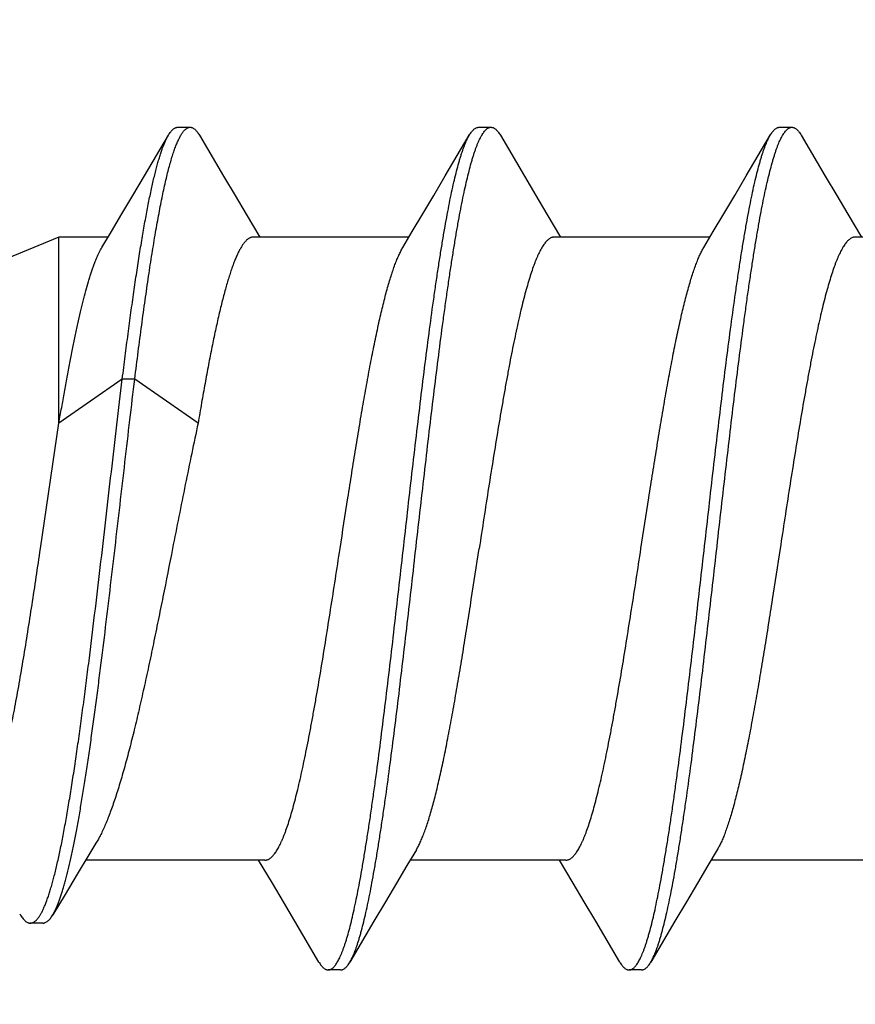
# Model space of a CAD drawing. Header units: feet. Extents: x -114 to 1432, y 355 to 669.
# Tile 166 of 197: x 1246.525 to 1246.901, y 495.983 to 496.426. Entities that reach past the tile are written whole.
import ezdxf

# ---------------------------------------------------------------- set-up
doc = ezdxf.new("R2010")
doc.units = ezdxf.units.FT
doc.header["$MEASUREMENT"] = 0
doc.layers.add('-HARDWARE', color=7, linetype='Continuous')
doc.layers.add('G-ANNO-DIM', color=2, linetype='Continuous')
doc.styles.add('Arial', font='arial.ttf')
doc.dimstyles.new('MS-16A', dxfattribs={"dimscale": 13, "dimtxt": 0.18, "dimasz": 0.18, "dimexe": 0.125, "dimexo": 0.0625, "dimgap": 0.03125, "dimtad": 1, "dimdec": 3, "dimzin": 3, "dimdsep": 46, "dimlunit": 4, "dimtxsty": 'Arial', "dimcen": 0.03125, "dimclrd": 2, "dimclre": 2, "dimclrt": 7, "dimadec": 1, "dimazin": 0, "dimtfac": 1, "dimtdec": 3, "dimtofl": 0, "dimtmove": 0, "dimatfit": 3, "dimfxl": 1, "dimtolj": 1, "dimtzin": 0, "dimarcsym": 0})

# ---------------------------------------------------------------- blocks, each defined once
blk = doc.blocks.new('*D636')
at = {"layer": 'Defpoints', "color": 0, "transparency": 16777216}
for p in [(1248.54362, 504.18809), (1239.0406, 456.18809), (1248.54362, 456.18809)]:
    blk.add_point(p, dxfattribs=at)
at = {"layer": 'G-ANNO-DIM', "color": 2, "lineweight": -2, "transparency": 16777216}
for p, q in [((1247.73112, 504.18809), (1237.4156, 504.18809)), ((1239.0406, 501.84809), (1239.0406, 458.52809)), ((1247.73112, 456.18809), (1237.4156, 456.18809))]:
    blk.add_line(p, q, dxfattribs=at)
at = {"layer": 'G-ANNO-DIM', "color": 2, "transparency": 16777216}
for points in [[(1238.6506, 501.84809), (1239.4306, 501.84809), (1239.0406, 504.18809)], [(1238.6506, 458.52809), (1239.4306, 458.52809), (1239.0406, 456.18809)]]:
    blk.add_solid(points, dxfattribs=at)
at = {"layer": 'G-ANNO-DIM', "color": 7, "transparency": 16777216, "insert": (1237.43961, 480.18809), "char_height": 2.34, "attachment_point": 5, "rotation": 90, "style": 'Arial'}
blk.add_mtext('\\A1;4\'-0"', dxfattribs=at)
blk = doc.blocks.new('2.5IN_LAGSCREW')
at = {"layer": '-HARDWARE', "color": 7}
for p, q in [((1220.20913, 512.07626), (1220.20351, 512.07626)), ((1220.34472, 512.07626), (1220.3391, 512.07626)), ((1220.48031, 512.07626), (1220.47469, 512.07626)), ((1220.22413, 512.05435), (1220.21332, 512.07268)), ((1220.35972, 512.05435), (1220.34891, 512.07268)), ((1220.49531, 512.05435), (1220.4845, 512.07268)), ((1220.17835, 512.03719), (1220.17218, 512.02684)), ((1220.31394, 512.03719), (1220.30777, 512.02684)), ((1220.44953, 512.03719), (1220.44336, 512.02684)), ((1220.10487, 512.02684), (1220.17498, 512.02684)), ((1220.24046, 512.02684), (1220.31057, 512.02684)), ((1220.37605, 512.02684), (1220.44616, 512.02684)), ((1220.51164, 512.02684), (1220.5338, 512.02684)), ((1220.5338, 512.02684), (1220.5983, 512.00012)), ((1220.5338, 511.94298), (1220.5338, 512.02684)), ((1220.47112, 511.94298), (1220.49965, 511.96288)), ((1220.49965, 511.96288), (1220.50527, 511.96288)), ((1220.50527, 511.96288), (1220.5338, 511.94298)), ((1220.54215, 511.8865), (1220.5338, 511.94298)), ((1220.16987, 511.74617), (1220.23998, 511.74617)), ((1220.30207, 511.73578), (1220.30825, 511.74617)), ((1220.30546, 511.74617), (1220.37557, 511.74617)), ((1220.43766, 511.73578), (1220.44384, 511.74617)), ((1220.44105, 511.74617), (1220.52176, 511.74617)), ((1220.25628, 511.71869), (1220.26711, 511.70032)), ((1220.39187, 511.71869), (1220.4027, 511.70032)), ((1220.54111, 511.71784), (1220.54672, 511.71784)), ((1220.27131, 511.69674), (1220.27692, 511.69674)), ((1220.4069, 511.69674), (1220.41251, 511.69674))]:
    blk.add_line(p, q, dxfattribs=at)
for points in [[(1220.19932, 512.07268), (1220.18849, 512.05431), (1220.1833, 512.04555), (1220.17835, 512.03719)], [(1220.33491, 512.07268), (1220.32408, 512.05431), (1220.31889, 512.04555), (1220.31394, 512.03719)], [(1220.4705, 512.07268), (1220.45967, 512.05431), (1220.45448, 512.04555), (1220.44953, 512.03719)], [(1220.24328, 512.02211), (1220.239, 512.02927), (1220.23428, 512.03723), (1220.22932, 512.04558), (1220.22413, 512.05435)], [(1220.37887, 512.02211), (1220.37459, 512.02927), (1220.36986, 512.03723), (1220.36491, 512.04558), (1220.35972, 512.05435)], [(1220.51446, 512.02211), (1220.51018, 512.02927), (1220.50545, 512.03723), (1220.5005, 512.04558), (1220.49531, 512.05435)], [(1220.23716, 511.75089), (1220.24141, 511.74376), (1220.24614, 511.73581), (1220.2511, 511.72745), (1220.25628, 511.71869)], [(1220.37275, 511.75089), (1220.377, 511.74376), (1220.38173, 511.73581), (1220.38669, 511.72745), (1220.39187, 511.71869)], [(1220.51713, 511.75377), (1220.52033, 511.74852), (1220.5256, 511.73984), (1220.53109, 511.73075), (1220.53657, 511.72162)], [(1220.28112, 511.70032), (1220.29193, 511.71866), (1220.29711, 511.72742), (1220.30207, 511.73578)], [(1220.41671, 511.70032), (1220.42752, 511.71866), (1220.4327, 511.72742), (1220.43766, 511.73578)]]:
    blk.add_lwpolyline(points, dxfattribs=at)
for points, knots in [([(1220.20351, 512.07626), (1220.20343, 512.07626), (1220.20325, 512.07625), (1220.20299, 512.07621), (1220.20272, 512.07614), (1220.20236, 512.076), (1220.20191, 512.07576), (1220.20139, 512.07536), (1220.20086, 512.07485), (1220.20034, 512.07423), (1220.19982, 512.0735), (1220.19948, 512.07297), (1220.19932, 512.07268)], [0, 0, 0, 0, 0.045699, 0.091915, 0.13915, 0.187871, 0.29134, 0.405275, 0.531794, 0.672418, 0.828232, 1, 1, 1, 1]), ([(1220.26711, 511.70032), (1220.26694, 511.70062), (1220.26659, 511.70124), (1220.2661, 511.70223), (1220.2656, 511.70332), (1220.26511, 511.70451), (1220.26461, 511.70579), (1220.26412, 511.70717), (1220.26362, 511.70865), (1220.26312, 511.71021), (1220.26263, 511.71188), (1220.26195, 511.71427), (1220.26111, 511.7175), (1220.26012, 511.72164), (1220.25913, 511.72612), (1220.25814, 511.73095), (1220.25715, 511.73611), (1220.25615, 511.74159), (1220.25516, 511.74737), (1220.25417, 511.75345), (1220.25318, 511.75981), (1220.25219, 511.76644), (1220.25084, 511.77578), (1220.24917, 511.788), (1220.24719, 511.80328), (1220.24522, 511.81927), (1220.24324, 511.83582), (1220.24126, 511.8528), (1220.23861, 511.87588), (1220.23599, 511.89906), (1220.23334, 511.92212), (1220.23136, 511.93906), (1220.22939, 511.95555), (1220.22741, 511.97147), (1220.22574, 511.98429), (1220.2244, 511.99416), (1220.22341, 512.00124), (1220.22241, 512.00806), (1220.22142, 512.01463), (1220.22043, 512.02093), (1220.21944, 512.02695), (1220.21845, 512.03266), (1220.21746, 512.03807), (1220.21646, 512.04316), (1220.21547, 512.04791), (1220.21448, 512.05232), (1220.21349, 512.05638), (1220.21265, 512.05954), (1220.21197, 512.06188), (1220.21148, 512.0635), (1220.21098, 512.06503), (1220.21049, 512.06646), (1220.20999, 512.0678), (1220.20949, 512.06904), (1220.209, 512.07018), (1220.2085, 512.07123), (1220.20801, 512.07218), (1220.20751, 512.07303), (1220.20702, 512.07378), (1220.20652, 512.07444), (1220.20602, 512.07499), (1220.20553, 512.07545), (1220.20503, 512.07581), (1220.20453, 512.07607), (1220.20402, 512.07622), (1220.20368, 512.07626), (1220.20351, 512.07626)], [0, 0, 0, 0, 0.002665, 0.005556, 0.008677, 0.012029, 0.015615, 0.019435, 0.023489, 0.027776, 0.032297, 0.037049, 0.047241, 0.05834, 0.070327, 0.083182, 0.09688, 0.111395, 0.126699, 0.142762, 0.159551, 0.177033, 0.195172, 0.233269, 0.273528, 0.315616, 0.359183, 0.403864, 0.449287, 0.540835, 0.586194, 0.630769, 0.674188, 0.716089, 0.756123, 0.775336, 0.793959, 0.811954, 0.829284, 0.845914, 0.86181, 0.87694, 0.891275, 0.904787, 0.917449, 0.92924, 0.940138, 0.950126, 0.954774, 0.959191, 0.963374, 0.967323, 0.971039, 0.97452, 0.977769, 0.980787, 0.983576, 0.986141, 0.988487, 0.990622, 0.992557, 0.994308, 0.995894, 0.997345, 0.998699, 1, 1, 1, 1]), ([(1220.21332, 512.07268), (1220.21316, 512.07297), (1220.21283, 512.0735), (1220.2123, 512.07423), (1220.21178, 512.07485), (1220.21125, 512.07536), (1220.21073, 512.07576), (1220.21028, 512.076), (1220.20992, 512.07614), (1220.20966, 512.07621), (1220.20939, 512.07625), (1220.20922, 512.07626), (1220.20913, 512.07626)], [0, 0, 0, 0, 0.171768, 0.327582, 0.468207, 0.594726, 0.70866, 0.81213, 0.86085, 0.908085, 0.954301, 1, 1, 1, 1]), ([(1220.3391, 512.07626), (1220.33902, 512.07626), (1220.33884, 512.07625), (1220.33858, 512.07621), (1220.33831, 512.07614), (1220.33795, 512.076), (1220.3375, 512.07576), (1220.33698, 512.07536), (1220.33645, 512.07485), (1220.33593, 512.07423), (1220.33541, 512.0735), (1220.33507, 512.07297), (1220.33491, 512.07268)], [0, 0, 0, 0, 0.045699, 0.091916, 0.13915, 0.187871, 0.291339, 0.405276, 0.531793, 0.672419, 0.828233, 1, 1, 1, 1]), ([(1220.4027, 511.70032), (1220.40253, 511.70062), (1220.40218, 511.70124), (1220.40169, 511.70223), (1220.40119, 511.70332), (1220.4007, 511.70451), (1220.4002, 511.70579), (1220.39971, 511.70717), (1220.39921, 511.70865), (1220.39871, 511.71021), (1220.39822, 511.71188), (1220.39754, 511.71427), (1220.3967, 511.7175), (1220.39571, 511.72164), (1220.39472, 511.72612), (1220.39373, 511.73095), (1220.39274, 511.73611), (1220.39174, 511.74159), (1220.39075, 511.74737), (1220.38976, 511.75345), (1220.38877, 511.75981), (1220.38778, 511.76644), (1220.38643, 511.77578), (1220.38476, 511.788), (1220.38278, 511.80328), (1220.38081, 511.81927), (1220.37883, 511.83582), (1220.37685, 511.8528), (1220.3742, 511.87588), (1220.37158, 511.89906), (1220.36893, 511.92212), (1220.36695, 511.93906), (1220.36498, 511.95555), (1220.363, 511.97147), (1220.36133, 511.98429), (1220.35999, 511.99416), (1220.359, 512.00124), (1220.358, 512.00806), (1220.35701, 512.01463), (1220.35602, 512.02093), (1220.35503, 512.02695), (1220.35404, 512.03266), (1220.35305, 512.03807), (1220.35205, 512.04316), (1220.35106, 512.04791), (1220.35007, 512.05232), (1220.34908, 512.05638), (1220.34824, 512.05954), (1220.34756, 512.06188), (1220.34707, 512.0635), (1220.34657, 512.06503), (1220.34607, 512.06646), (1220.34558, 512.0678), (1220.34508, 512.06904), (1220.34459, 512.07018), (1220.34409, 512.07123), (1220.3436, 512.07218), (1220.3431, 512.07303), (1220.34261, 512.07378), (1220.34211, 512.07444), (1220.34161, 512.07499), (1220.34112, 512.07545), (1220.34062, 512.07581), (1220.34012, 512.07607), (1220.33961, 512.07622), (1220.33927, 512.07626), (1220.3391, 512.07626)], [0, 0, 0, 0, 0.002665, 0.005556, 0.008677, 0.012029, 0.015615, 0.019435, 0.023489, 0.027776, 0.032297, 0.037049, 0.047241, 0.05834, 0.070327, 0.083182, 0.09688, 0.111395, 0.126699, 0.142762, 0.159551, 0.177033, 0.195172, 0.233269, 0.273528, 0.315616, 0.359183, 0.403864, 0.449287, 0.540835, 0.586194, 0.630769, 0.674188, 0.716089, 0.756123, 0.775336, 0.793959, 0.811954, 0.829284, 0.845914, 0.86181, 0.87694, 0.891275, 0.904787, 0.917449, 0.92924, 0.940138, 0.950126, 0.954774, 0.959191, 0.963374, 0.967323, 0.971039, 0.97452, 0.977769, 0.980787, 0.983576, 0.986141, 0.988487, 0.990622, 0.992557, 0.994308, 0.995894, 0.997345, 0.998699, 1, 1, 1, 1]), ([(1220.34891, 512.07268), (1220.34875, 512.07297), (1220.34841, 512.0735), (1220.34789, 512.07423), (1220.34737, 512.07485), (1220.34684, 512.07536), (1220.34632, 512.07576), (1220.34579, 512.07605), (1220.34534, 512.07619), (1220.34498, 512.07625), (1220.3448, 512.07626), (1220.34472, 512.07626)], [0, 0, 0, 0, 0.171787, 0.327618, 0.46826, 0.594791, 0.70874, 0.812221, 0.908074, 0.954296, 1, 1, 1, 1]), ([(1220.47469, 512.07626), (1220.47461, 512.07626), (1220.47443, 512.07625), (1220.47417, 512.07621), (1220.4739, 512.07614), (1220.47354, 512.076), (1220.47309, 512.07576), (1220.47257, 512.07536), (1220.47204, 512.07485), (1220.47152, 512.07423), (1220.471, 512.0735), (1220.47066, 512.07297), (1220.4705, 512.07268)], [0, 0, 0, 0, 0.045699, 0.091916, 0.13915, 0.18787, 0.29134, 0.405275, 0.531793, 0.672419, 0.828232, 1, 1, 1, 1]), ([(1220.49965, 511.96288), (1220.49914, 511.96699), (1220.49812, 511.97507), (1220.49657, 511.98693), (1220.49501, 511.99827), (1220.49346, 512.00903), (1220.49191, 512.01914), (1220.49059, 512.02715), (1220.48953, 512.03319), (1220.48875, 512.03744), (1220.48797, 512.04149), (1220.48719, 512.04534), (1220.48641, 512.04898), (1220.48564, 512.05241), (1220.48486, 512.05563), (1220.48408, 512.05862), (1220.4833, 512.06139), (1220.48253, 512.06393), (1220.48175, 512.06624), (1220.48109, 512.06802), (1220.48055, 512.06931), (1220.48016, 512.0702), (1220.47977, 512.07103), (1220.47939, 512.0718), (1220.479, 512.07251), (1220.47861, 512.07316), (1220.47822, 512.07374), (1220.47783, 512.07427), (1220.47744, 512.07474), (1220.47705, 512.07514), (1220.47666, 512.07548), (1220.47627, 512.07577), (1220.47588, 512.07598), (1220.47548, 512.07614), (1220.47509, 512.07624), (1220.47482, 512.07626), (1220.47469, 512.07626)], [0, 0, 0, 0, 0.105609, 0.207317, 0.304607, 0.396982, 0.483977, 0.565156, 0.603438, 0.64012, 0.675156, 0.708506, 0.740132, 0.769999, 0.798074, 0.82433, 0.848744, 0.871298, 0.891979, 0.910782, 0.919481, 0.927714, 0.935484, 0.942794, 0.94965, 0.956059, 0.962032, 0.96758, 0.972719, 0.977471, 0.981864, 0.985931, 0.989717, 0.993278, 0.99668, 1, 1, 1, 1]), ([(1220.4845, 512.07268), (1220.48434, 512.07297), (1220.484, 512.0735), (1220.48348, 512.07423), (1220.48296, 512.07485), (1220.48243, 512.07536), (1220.48191, 512.07576), (1220.48146, 512.076), (1220.4811, 512.07614), (1220.48083, 512.07621), (1220.48057, 512.07625), (1220.48039, 512.07626), (1220.48031, 512.07626)], [0, 0, 0, 0, 0.171767, 0.327582, 0.468206, 0.594724, 0.708661, 0.812129, 0.86085, 0.908084, 0.954301, 1, 1, 1, 1]), ([(1220.27692, 511.69674), (1220.27676, 511.69674), (1220.27642, 511.69678), (1220.27591, 511.69694), (1220.27541, 511.69719), (1220.27491, 511.69755), (1220.27441, 511.69801), (1220.27392, 511.69856), (1220.27342, 511.69922), (1220.27293, 511.69997), (1220.27243, 511.70082), (1220.27193, 511.70177), (1220.27144, 511.70282), (1220.27094, 511.70397), (1220.27045, 511.70521), (1220.26995, 511.70654), (1220.26946, 511.70798), (1220.26896, 511.7095), (1220.26846, 511.71112), (1220.26779, 511.71346), (1220.26694, 511.71662), (1220.26595, 511.72068), (1220.26496, 511.72509), (1220.26397, 511.72985), (1220.26298, 511.73493), (1220.26199, 511.74034), (1220.261, 511.74606), (1220.26001, 511.75207), (1220.25901, 511.75837), (1220.25802, 511.76494), (1220.25703, 511.77177), (1220.25604, 511.77884), (1220.2547, 511.78871), (1220.25303, 511.80154), (1220.25105, 511.81745), (1220.24907, 511.83395), (1220.24709, 511.85089), (1220.24445, 511.87395), (1220.24182, 511.89712), (1220.23918, 511.9202), (1220.2372, 511.93718), (1220.23522, 511.95374), (1220.23324, 511.96972), (1220.23127, 511.985), (1220.22959, 511.99723), (1220.22825, 512.00656), (1220.22726, 512.01319), (1220.22626, 512.01955), (1220.22527, 512.02563), (1220.22428, 512.03141), (1220.22329, 512.03689), (1220.2223, 512.04205), (1220.22131, 512.04688), (1220.22032, 512.05137), (1220.21933, 512.05551), (1220.21849, 512.05873), (1220.21781, 512.06113), (1220.21731, 512.06279), (1220.21682, 512.06436), (1220.21632, 512.06583), (1220.21582, 512.06721), (1220.21533, 512.06849), (1220.21483, 512.06968), (1220.21434, 512.07077), (1220.21384, 512.07177), (1220.2135, 512.07239), (1220.21332, 512.07268)], [0, 0, 0, 0, 0.001301, 0.002655, 0.004106, 0.005692, 0.007443, 0.009378, 0.011513, 0.013859, 0.016424, 0.019213, 0.022231, 0.02548, 0.028961, 0.032677, 0.036626, 0.040809, 0.045226, 0.049874, 0.059862, 0.07076, 0.082551, 0.095213, 0.108725, 0.12306, 0.13819, 0.154086, 0.170716, 0.188046, 0.206041, 0.224664, 0.243877, 0.283911, 0.325812, 0.369231, 0.413806, 0.459165, 0.550713, 0.596136, 0.640817, 0.684384, 0.726472, 0.766731, 0.804828, 0.822967, 0.840449, 0.857238, 0.873301, 0.888605, 0.90312, 0.916818, 0.929673, 0.94166, 0.952759, 0.962951, 0.967703, 0.972224, 0.976511, 0.980565, 0.984385, 0.987971, 0.991323, 0.994444, 0.997335, 1, 1, 1, 1]), ([(1220.41251, 511.69674), (1220.41235, 511.69674), (1220.412, 511.69678), (1220.4115, 511.69694), (1220.411, 511.69719), (1220.4105, 511.69755), (1220.41, 511.69801), (1220.40951, 511.69856), (1220.40901, 511.69922), (1220.40851, 511.69997), (1220.40802, 511.70082), (1220.40752, 511.70177), (1220.40703, 511.70282), (1220.40653, 511.70397), (1220.40604, 511.70521), (1220.40554, 511.70654), (1220.40504, 511.70798), (1220.40455, 511.7095), (1220.40405, 511.71112), (1220.40337, 511.71346), (1220.40253, 511.71662), (1220.40154, 511.72068), (1220.40055, 511.72509), (1220.39956, 511.72985), (1220.39857, 511.73493), (1220.39758, 511.74034), (1220.39659, 511.74606), (1220.3956, 511.75207), (1220.3946, 511.75837), (1220.39361, 511.76494), (1220.39262, 511.77177), (1220.39163, 511.77884), (1220.39029, 511.78871), (1220.38862, 511.80154), (1220.38664, 511.81745), (1220.38466, 511.83395), (1220.38268, 511.85089), (1220.38004, 511.87395), (1220.37741, 511.89712), (1220.37477, 511.9202), (1220.37279, 511.93718), (1220.37081, 511.95374), (1220.36883, 511.96972), (1220.36686, 511.985), (1220.36518, 511.99723), (1220.36384, 512.00656), (1220.36285, 512.01319), (1220.36185, 512.01955), (1220.36086, 512.02563), (1220.35987, 512.03141), (1220.35888, 512.03689), (1220.35789, 512.04205), (1220.3569, 512.04688), (1220.35591, 512.05137), (1220.35492, 512.05551), (1220.35408, 512.05873), (1220.3534, 512.06113), (1220.3529, 512.06279), (1220.35241, 512.06436), (1220.35191, 512.06583), (1220.35141, 512.06721), (1220.35092, 512.06849), (1220.35042, 512.06968), (1220.34993, 512.07077), (1220.34943, 512.07177), (1220.34909, 512.07239), (1220.34891, 512.07268)], [0, 0, 0, 0, 0.001301, 0.002655, 0.004106, 0.005692, 0.007443, 0.009378, 0.011513, 0.013859, 0.016424, 0.019213, 0.022231, 0.02548, 0.028961, 0.032677, 0.036626, 0.040809, 0.045226, 0.049874, 0.059862, 0.07076, 0.082551, 0.095213, 0.108725, 0.12306, 0.13819, 0.154086, 0.170716, 0.188046, 0.206041, 0.224664, 0.243877, 0.283911, 0.325812, 0.369231, 0.413806, 0.459165, 0.550713, 0.596136, 0.640817, 0.684384, 0.726472, 0.766731, 0.804828, 0.822967, 0.840449, 0.857238, 0.873301, 0.888605, 0.90312, 0.916818, 0.929673, 0.94166, 0.952759, 0.962951, 0.967703, 0.972224, 0.976511, 0.980565, 0.984385, 0.987971, 0.991323, 0.994444, 0.997335, 1, 1, 1, 1]), ([(1220.50527, 511.96288), (1220.50484, 511.96631), (1220.50399, 511.97307), (1220.50269, 511.98305), (1220.5014, 511.99268), (1220.5001, 512.00192), (1220.49881, 512.01075), (1220.49752, 512.01913), (1220.49622, 512.02702), (1220.49493, 512.03441), (1220.49364, 512.04127), (1220.49254, 512.04663), (1220.49166, 512.05064), (1220.49101, 512.05342), (1220.49036, 512.05606), (1220.48971, 512.05854), (1220.48907, 512.06087), (1220.48842, 512.06303), (1220.48777, 512.06504), (1220.48713, 512.06689), (1220.48648, 512.06858), (1220.48583, 512.0701), (1220.48519, 512.07146), (1220.48473, 512.07229), (1220.4845, 512.07268)], [0, 0, 0, 0, 0.092627, 0.182482, 0.269247, 0.352615, 0.432295, 0.508009, 0.579493, 0.646505, 0.708819, 0.766231, 0.793041, 0.818561, 0.842771, 0.865655, 0.8872, 0.907393, 0.926227, 0.943696, 0.959799, 0.974542, 0.987935, 1, 1, 1, 1]), ([(1220.17498, 512.02684), (1220.17516, 512.02684), (1220.17552, 512.02681), (1220.17605, 512.02668), (1220.17659, 512.02646), (1220.17712, 512.02616), (1220.17765, 512.02578), (1220.17818, 512.02531), (1220.17871, 512.02476), (1220.17924, 512.02413), (1220.17977, 512.02341), (1220.1803, 512.02262), (1220.18082, 512.02174), (1220.18135, 512.02078), (1220.18188, 512.01973), (1220.18241, 512.01861), (1220.18294, 512.01741), (1220.18347, 512.01613), (1220.184, 512.01478), (1220.18472, 512.01282), (1220.18562, 512.01018), (1220.18667, 512.00679), (1220.18773, 512.0031), (1220.18878, 511.99914), (1220.18984, 511.9949), (1220.1909, 511.99041), (1220.19195, 511.98566), (1220.19301, 511.98067), (1220.19407, 511.97546), (1220.19513, 511.97004), (1220.19618, 511.96441), (1220.19724, 511.95859), (1220.19867, 511.95051), (1220.20044, 511.94004), (1220.20255, 511.92711), (1220.20466, 511.91379), (1220.20677, 511.90021), (1220.20817, 511.89109), (1220.20888, 511.8865)], [0, 0, 0, 0, 0.003625, 0.007342, 0.011232, 0.015371, 0.019817, 0.02462, 0.029816, 0.035434, 0.041496, 0.048019, 0.055015, 0.062492, 0.070456, 0.078913, 0.087863, 0.097308, 0.107248, 0.117681, 0.140014, 0.164281, 0.190444, 0.218455, 0.24826, 0.279799, 0.313003, 0.347801, 0.384116, 0.421866, 0.460965, 0.501325, 0.542853, 0.629022, 0.718672, 0.810966, 0.905036, 1, 1, 1, 1]), ([(1220.31057, 512.02684), (1220.31075, 512.02684), (1220.31111, 512.02681), (1220.31164, 512.02668), (1220.31218, 512.02646), (1220.31271, 512.02616), (1220.31324, 512.02578), (1220.31377, 512.02531), (1220.3143, 512.02476), (1220.31483, 512.02413), (1220.31536, 512.02341), (1220.31588, 512.02262), (1220.31641, 512.02174), (1220.31694, 512.02078), (1220.31747, 512.01973), (1220.318, 512.01861), (1220.31853, 512.01741), (1220.31906, 512.01613), (1220.31959, 512.01478), (1220.32031, 512.01282), (1220.32121, 512.01018), (1220.32226, 512.00679), (1220.32332, 512.0031), (1220.32437, 511.99914), (1220.32543, 511.9949), (1220.32649, 511.99041), (1220.32754, 511.98566), (1220.3286, 511.98067), (1220.32966, 511.97546), (1220.33071, 511.97004), (1220.33177, 511.96441), (1220.33283, 511.95859), (1220.33426, 511.95051), (1220.33603, 511.94004), (1220.33814, 511.92711), (1220.34025, 511.91379), (1220.34236, 511.90021), (1220.34376, 511.89109), (1220.34447, 511.8865)], [0, 0, 0, 0, 0.003625, 0.007342, 0.011232, 0.015371, 0.019817, 0.02462, 0.029816, 0.035434, 0.041496, 0.048019, 0.055015, 0.062492, 0.070456, 0.078913, 0.087863, 0.097308, 0.107248, 0.117681, 0.140014, 0.164281, 0.190444, 0.218455, 0.24826, 0.279799, 0.313003, 0.347801, 0.384116, 0.421866, 0.460966, 0.501325, 0.542853, 0.629022, 0.718672, 0.810966, 0.905036, 1, 1, 1, 1]), ([(1220.44616, 512.02684), (1220.44629, 512.02684), (1220.44655, 512.02682), (1220.44694, 512.02675), (1220.44734, 512.02664), (1220.44773, 512.02647), (1220.44812, 512.02627), (1220.44865, 512.02592), (1220.44917, 512.02548), (1220.44968, 512.02498), (1220.45007, 512.02455), (1220.45046, 512.02407), (1220.45099, 512.02335), (1220.45166, 512.02233), (1220.45244, 512.02097), (1220.45321, 512.01944), (1220.45399, 512.01773), (1220.45477, 512.01585), (1220.45555, 512.0138), (1220.45632, 512.01158), (1220.4571, 512.00921), (1220.45788, 512.00667), (1220.45866, 512.00397), (1220.45944, 512.00112), (1220.46022, 511.99813), (1220.46099, 511.99498), (1220.46205, 511.99052), (1220.46337, 511.9846), (1220.46492, 511.97712), (1220.46648, 511.96917), (1220.46803, 511.96078), (1220.46959, 511.95201), (1220.47061, 511.94603), (1220.47112, 511.94298)], [0, 0, 0, 0, 0.004371, 0.008802, 0.01335, 0.018068, 0.023003, 0.028196, 0.039485, 0.04564, 0.052163, 0.059068, 0.06637, 0.082203, 0.099727, 0.11898, 0.139984, 0.162747, 0.187268, 0.213536, 0.241535, 0.271245, 0.302638, 0.335684, 0.37035, 0.406597, 0.444386, 0.524412, 0.610051, 0.70089, 0.796482, 0.896352, 1, 1, 1, 1]), ([(1220.27156, 511.8865), (1220.27039, 511.89413), (1220.26864, 511.90551), (1220.26627, 511.92057), (1220.26451, 511.93156), (1220.26275, 511.94226), (1220.26099, 511.95258), (1220.25923, 511.96246), (1220.25747, 511.97183), (1220.25598, 511.97929), (1220.25478, 511.98496), (1220.2539, 511.98896), (1220.25302, 511.9928), (1220.25214, 511.99646), (1220.25126, 511.99993), (1220.25037, 512.00322), (1220.24949, 512.0063), (1220.24861, 512.00919), (1220.24773, 512.01187), (1220.24685, 512.01435), (1220.24597, 512.0166), (1220.24509, 512.01864), (1220.24421, 512.02047), (1220.24359, 512.02159), (1220.24328, 512.02211)], [0, 0, 0, 0, 0.166713, 0.248705, 0.329069, 0.407282, 0.482834, 0.555238, 0.624027, 0.688765, 0.719486, 0.749045, 0.777396, 0.804498, 0.830311, 0.854798, 0.877927, 0.899668, 0.919997, 0.938894, 0.956344, 0.972342, 0.986889, 1, 1, 1, 1]), ([(1220.40715, 511.8865), (1220.40598, 511.89413), (1220.40423, 511.90551), (1220.40186, 511.92057), (1220.4001, 511.93156), (1220.39834, 511.94226), (1220.39658, 511.95258), (1220.39482, 511.96246), (1220.39306, 511.97183), (1220.39157, 511.97929), (1220.39037, 511.98496), (1220.38949, 511.98896), (1220.38861, 511.9928), (1220.38773, 511.99646), (1220.38685, 511.99993), (1220.38596, 512.00322), (1220.38508, 512.0063), (1220.3842, 512.00919), (1220.38332, 512.01187), (1220.38244, 512.01435), (1220.38156, 512.0166), (1220.38068, 512.01864), (1220.3798, 512.02047), (1220.37918, 512.02159), (1220.37887, 512.02211)], [0, 0, 0, 0, 0.166713, 0.248705, 0.329069, 0.407282, 0.482834, 0.555238, 0.624027, 0.688765, 0.719486, 0.749045, 0.777396, 0.804498, 0.830311, 0.854798, 0.877927, 0.899668, 0.919997, 0.938894, 0.956344, 0.972342, 0.986889, 1, 1, 1, 1]), ([(1220.5338, 511.94298), (1220.5334, 511.94535), (1220.53261, 511.95002), (1220.5314, 511.95692), (1220.53019, 511.9636), (1220.52899, 511.97003), (1220.52778, 511.97621), (1220.52658, 511.9821), (1220.52537, 511.98769), (1220.52417, 511.99297), (1220.52296, 511.99791), (1220.52176, 512.0025), (1220.52073, 512.0061), (1220.51991, 512.00879), (1220.51931, 512.01067), (1220.5187, 512.01245), (1220.5181, 512.01413), (1220.5175, 512.01571), (1220.51689, 512.01719), (1220.51629, 512.01857), (1220.51569, 512.01985), (1220.51508, 512.02102), (1220.51467, 512.02176), (1220.51446, 512.02211)], [0, 0, 0, 0, 0.088179, 0.173956, 0.257066, 0.337264, 0.414308, 0.487973, 0.558043, 0.624318, 0.686611, 0.744756, 0.798601, 0.823872, 0.848022, 0.87104, 0.892917, 0.913645, 0.933219, 0.951637, 0.968902, 0.985019, 1, 1, 1, 1]), ([(1220.53657, 511.72162), (1220.53636, 511.72198), (1220.53594, 511.72273), (1220.53533, 511.72395), (1220.53473, 511.72529), (1220.53413, 511.72676), (1220.53353, 511.72837), (1220.53293, 511.73009), (1220.53233, 511.73195), (1220.53173, 511.73393), (1220.53113, 511.73603), (1220.53053, 511.73825), (1220.52994, 511.74059), (1220.52913, 511.74393), (1220.52812, 511.74839), (1220.52694, 511.75408), (1220.52577, 511.76018), (1220.52459, 511.76669), (1220.52343, 511.77358), (1220.52226, 511.78082), (1220.5211, 511.7884), (1220.51994, 511.7963), (1220.51878, 511.80448), (1220.51763, 511.81293), (1220.51648, 511.82161), (1220.51494, 511.8336), (1220.51303, 511.84898), (1220.51078, 511.8678), (1220.50853, 511.88696), (1220.5063, 511.90622), (1220.50409, 511.9254), (1220.50188, 511.94427), (1220.5004, 511.95673), (1220.49965, 511.96288)], [0, 0, 0, 0, 0.005063, 0.010601, 0.016623, 0.023131, 0.030127, 0.03761, 0.045578, 0.054028, 0.062956, 0.072357, 0.082225, 0.092553, 0.114564, 0.138329, 0.163777, 0.190836, 0.219425, 0.249458, 0.280847, 0.3135, 0.34732, 0.382208, 0.418065, 0.454786, 0.530401, 0.608202, 0.687326, 0.766911, 0.846102, 0.924067, 1, 1, 1, 1]), ([(1220.54672, 511.71784), (1220.54661, 511.71784), (1220.54638, 511.71786), (1220.54603, 511.71792), (1220.54569, 511.71803), (1220.54534, 511.71818), (1220.545, 511.71838), (1220.54466, 511.71861), (1220.54432, 511.71889), (1220.54398, 511.71922), (1220.54364, 511.71958), (1220.5433, 511.71999), (1220.54296, 511.72044), (1220.54249, 511.72111), (1220.54191, 511.72206), (1220.54124, 511.72333), (1220.54057, 511.72477), (1220.5399, 511.72637), (1220.53922, 511.72813), (1220.53855, 511.73004), (1220.53789, 511.73212), (1220.53722, 511.73434), (1220.53655, 511.73672), (1220.53589, 511.73925), (1220.53522, 511.74192), (1220.53456, 511.74474), (1220.5339, 511.7477), (1220.533, 511.75191), (1220.53188, 511.7575), (1220.53058, 511.76459), (1220.52927, 511.77217), (1220.52797, 511.78019), (1220.52667, 511.78864), (1220.52538, 511.79748), (1220.52409, 511.80667), (1220.52281, 511.81618), (1220.52153, 511.82598), (1220.51981, 511.83951), (1220.51769, 511.85687), (1220.51518, 511.87806), (1220.51269, 511.89951), (1220.51022, 511.92095), (1220.50776, 511.94206), (1220.5061, 511.956), (1220.50527, 511.96288)], [0, 0, 0, 0, 0.001372, 0.002763, 0.004195, 0.005686, 0.007252, 0.008907, 0.010664, 0.012531, 0.014517, 0.016628, 0.01887, 0.021247, 0.026416, 0.032156, 0.03848, 0.045393, 0.052899, 0.060996, 0.069683, 0.078955, 0.088807, 0.099231, 0.110219, 0.121763, 0.133852, 0.146475, 0.173281, 0.202084, 0.232776, 0.265245, 0.299371, 0.335029, 0.372088, 0.410414, 0.449869, 0.490312, 0.573588, 0.659079, 0.745615, 0.832034, 0.917195, 1, 1, 1, 1]), ([(1220.47112, 511.94298), (1220.4721, 511.93846), (1220.47404, 511.92926), (1220.47691, 511.91526), (1220.47977, 511.90096), (1220.48168, 511.89134), (1220.48264, 511.8865)], [0, 0, 0, 0, 0.240858, 0.489519, 0.743436, 1, 1, 1, 1]), ([(1220.20888, 511.8865), (1220.21005, 511.87887), (1220.2118, 511.86749), (1220.21416, 511.85244), (1220.21592, 511.84144), (1220.21768, 511.83074), (1220.21945, 511.82042), (1220.22121, 511.81054), (1220.22296, 511.80117), (1220.22445, 511.79371), (1220.22565, 511.78805), (1220.22653, 511.78404), (1220.22742, 511.7802), (1220.2283, 511.77655), (1220.22918, 511.77307), (1220.23006, 511.76979), (1220.23094, 511.7667), (1220.23183, 511.76381), (1220.23271, 511.76113), (1220.23359, 511.75866), (1220.23447, 511.7564), (1220.23535, 511.75436), (1220.23623, 511.75254), (1220.23685, 511.75141), (1220.23716, 511.75089)], [0, 0, 0, 0, 0.166713, 0.248705, 0.329069, 0.407282, 0.482834, 0.555238, 0.624027, 0.688765, 0.719486, 0.749045, 0.777396, 0.804498, 0.830311, 0.854798, 0.877927, 0.899668, 0.919997, 0.938894, 0.956344, 0.972342, 0.986889, 1, 1, 1, 1]), ([(1220.30546, 511.74617), (1220.30528, 511.74617), (1220.30492, 511.7462), (1220.30438, 511.74633), (1220.30385, 511.74654), (1220.30332, 511.74684), (1220.30279, 511.74722), (1220.30226, 511.74769), (1220.30173, 511.74824), (1220.3012, 511.74887), (1220.30067, 511.74959), (1220.30014, 511.75039), (1220.29961, 511.75127), (1220.29908, 511.75223), (1220.29856, 511.75327), (1220.29803, 511.75439), (1220.2975, 511.75559), (1220.29697, 511.75687), (1220.29644, 511.75823), (1220.29572, 511.76018), (1220.29482, 511.76282), (1220.29376, 511.76622), (1220.29271, 511.7699), (1220.29165, 511.77387), (1220.2906, 511.7781), (1220.28954, 511.7826), (1220.28848, 511.78734), (1220.28743, 511.79233), (1220.28637, 511.79754), (1220.28531, 511.80297), (1220.28425, 511.8086), (1220.2832, 511.81441), (1220.28177, 511.82249), (1220.27999, 511.83296), (1220.27788, 511.84589), (1220.27578, 511.85921), (1220.27367, 511.87279), (1220.27226, 511.88192), (1220.27156, 511.8865)], [0, 0, 0, 0, 0.003625, 0.007342, 0.011232, 0.015371, 0.019817, 0.02462, 0.029816, 0.035434, 0.041496, 0.048019, 0.055015, 0.062492, 0.070456, 0.078913, 0.087863, 0.097308, 0.107248, 0.117681, 0.140014, 0.164281, 0.190444, 0.218455, 0.24826, 0.279799, 0.313003, 0.347801, 0.384116, 0.421866, 0.460966, 0.501325, 0.542853, 0.629022, 0.718672, 0.810966, 0.905036, 1, 1, 1, 1]), ([(1220.37275, 511.75089), (1220.37244, 511.75141), (1220.37182, 511.75254), (1220.37094, 511.75436), (1220.37006, 511.7564), (1220.36918, 511.75866), (1220.3683, 511.76113), (1220.36742, 511.76381), (1220.36653, 511.7667), (1220.36565, 511.76979), (1220.36477, 511.77307), (1220.36389, 511.77655), (1220.36301, 511.7802), (1220.36212, 511.78404), (1220.36124, 511.78805), (1220.36004, 511.79371), (1220.35855, 511.80117), (1220.35679, 511.81054), (1220.35503, 511.82042), (1220.35327, 511.83074), (1220.35151, 511.84144), (1220.34975, 511.85244), (1220.34739, 511.86749), (1220.34564, 511.87887), (1220.34447, 511.8865)], [0, 0, 0, 0, 0.013111, 0.027658, 0.043656, 0.061106, 0.080003, 0.100332, 0.122073, 0.145202, 0.169689, 0.195502, 0.222604, 0.250955, 0.280514, 0.311235, 0.375973, 0.444762, 0.517166, 0.592718, 0.670931, 0.751295, 0.833287, 1, 1, 1, 1]), ([(1220.44105, 511.74617), (1220.44087, 511.74617), (1220.44051, 511.7462), (1220.43997, 511.74633), (1220.43944, 511.74654), (1220.43891, 511.74684), (1220.43838, 511.74722), (1220.43785, 511.74769), (1220.43732, 511.74824), (1220.43679, 511.74887), (1220.43626, 511.74959), (1220.43573, 511.75039), (1220.4352, 511.75127), (1220.43467, 511.75223), (1220.43414, 511.75327), (1220.43362, 511.75439), (1220.43309, 511.75559), (1220.43256, 511.75687), (1220.43203, 511.75823), (1220.43131, 511.76018), (1220.43041, 511.76282), (1220.42935, 511.76622), (1220.4283, 511.7699), (1220.42724, 511.77387), (1220.42619, 511.7781), (1220.42513, 511.7826), (1220.42407, 511.78734), (1220.42302, 511.79233), (1220.42196, 511.79754), (1220.4209, 511.80297), (1220.41984, 511.8086), (1220.41879, 511.81441), (1220.41736, 511.82249), (1220.41558, 511.83296), (1220.41347, 511.84589), (1220.41137, 511.85921), (1220.40926, 511.87279), (1220.40785, 511.88192), (1220.40715, 511.8865)], [0, 0, 0, 0, 0.003625, 0.007342, 0.011232, 0.015371, 0.019817, 0.02462, 0.029816, 0.035434, 0.041496, 0.048019, 0.055015, 0.062492, 0.070456, 0.078913, 0.087863, 0.097308, 0.107248, 0.117681, 0.140014, 0.164281, 0.190444, 0.218455, 0.24826, 0.279799, 0.313003, 0.347801, 0.384116, 0.421866, 0.460965, 0.501325, 0.542853, 0.629022, 0.718672, 0.810966, 0.905036, 1, 1, 1, 1]), ([(1220.48264, 511.8865), (1220.48407, 511.87928), (1220.48621, 511.8685), (1220.48909, 511.85423), (1220.49124, 511.84377), (1220.49339, 511.83357), (1220.49554, 511.82369), (1220.49768, 511.81418), (1220.49983, 511.80511), (1220.50165, 511.79785), (1220.5031, 511.7923), (1220.50418, 511.78835), (1220.50526, 511.78454), (1220.50633, 511.78088), (1220.50741, 511.77738), (1220.50849, 511.77405), (1220.50956, 511.77088), (1220.51064, 511.76789), (1220.51171, 511.76508), (1220.51279, 511.76245), (1220.51386, 511.76), (1220.51494, 511.75774), (1220.51601, 511.75568), (1220.51676, 511.75438), (1220.51713, 511.75377)], [0, 0, 0, 0, 0.160627, 0.239781, 0.317551, 0.393492, 0.467169, 0.538164, 0.606077, 0.670532, 0.701351, 0.731177, 0.75997, 0.787693, 0.814311, 0.839793, 0.864108, 0.887232, 0.909141, 0.929818, 0.949247, 0.967421, 0.984336, 1, 1, 1, 1]), ([(1220.57383, 511.76275), (1220.57366, 511.76268), (1220.57332, 511.76256), (1220.57279, 511.76247), (1220.57227, 511.76246), (1220.57175, 511.76253), (1220.57122, 511.76269), (1220.57071, 511.76294), (1220.57019, 511.76326), (1220.56967, 511.76367), (1220.56916, 511.76415), (1220.56865, 511.76472), (1220.56814, 511.76537), (1220.56763, 511.76609), (1220.56712, 511.7669), (1220.56661, 511.76778), (1220.5661, 511.76874), (1220.5656, 511.76977), (1220.56509, 511.77089), (1220.56459, 511.77207), (1220.56408, 511.77334), (1220.5634, 511.77516), (1220.56254, 511.77762), (1220.56154, 511.78079), (1220.56055, 511.78423), (1220.55956, 511.78794), (1220.55857, 511.7919), (1220.55758, 511.7961), (1220.55659, 511.80054), (1220.55561, 511.8052), (1220.55463, 511.81007), (1220.55365, 511.81513), (1220.55268, 511.82039), (1220.55137, 511.82772), (1220.54974, 511.83724), (1220.54783, 511.84905), (1220.54592, 511.86128), (1220.54403, 511.87381), (1220.54278, 511.88225), (1220.54215, 511.8865)], [0, 0, 0, 0, 0.00418, 0.008199, 0.01215, 0.016134, 0.020247, 0.024578, 0.0292, 0.034173, 0.039544, 0.04535, 0.051618, 0.058368, 0.065615, 0.073371, 0.081642, 0.090433, 0.099747, 0.109584, 0.119944, 0.130826, 0.154137, 0.179484, 0.206822, 0.236096, 0.267241, 0.300189, 0.334865, 0.371188, 0.409074, 0.448435, 0.489178, 0.53121, 0.618743, 0.710229, 0.804835, 0.901711, 1, 1, 1, 1]), ([(1220.54111, 511.71784), (1220.54102, 511.71784), (1220.54082, 511.71785), (1220.54054, 511.7179), (1220.54025, 511.71797), (1220.53986, 511.71811), (1220.53937, 511.71837), (1220.5388, 511.7188), (1220.53824, 511.71933), (1220.53767, 511.71999), (1220.53711, 511.72076), (1220.53675, 511.72132), (1220.53657, 511.72162)], [0, 0, 0, 0, 0.046428, 0.093318, 0.141155, 0.190396, 0.294617, 0.408871, 0.535242, 0.675234, 0.829904, 1, 1, 1, 1]), ([(1220.55151, 511.72197), (1220.55132, 511.72165), (1220.55094, 511.72103), (1220.55034, 511.72019), (1220.54974, 511.71947), (1220.54914, 511.71888), (1220.54854, 511.71842), (1220.54803, 511.71814), (1220.54762, 511.71798), (1220.54732, 511.7179), (1220.54702, 511.71785), (1220.54682, 511.71784), (1220.54672, 511.71784)], [0, 0, 0, 0, 0.172841, 0.329424, 0.470507, 0.597164, 0.710922, 0.813902, 0.86227, 0.909086, 0.954826, 1, 1, 1, 1]), ([(1220.27131, 511.69674), (1220.27122, 511.69674), (1220.27105, 511.69675), (1220.27078, 511.6968), (1220.27052, 511.69687), (1220.27016, 511.697), (1220.26971, 511.69725), (1220.26918, 511.69765), (1220.26866, 511.69816), (1220.26813, 511.69878), (1220.26761, 511.6995), (1220.26728, 511.70004), (1220.26711, 511.70032)], [0, 0, 0, 0, 0.045699, 0.091916, 0.13915, 0.18787, 0.29134, 0.405275, 0.531793, 0.672419, 0.828232, 1, 1, 1, 1]), ([(1220.28112, 511.70032), (1220.28095, 511.70004), (1220.28062, 511.6995), (1220.2801, 511.69878), (1220.27957, 511.69816), (1220.27905, 511.69765), (1220.27852, 511.69725), (1220.27807, 511.697), (1220.27771, 511.69687), (1220.27745, 511.6968), (1220.27719, 511.69675), (1220.27701, 511.69674), (1220.27692, 511.69674)], [0, 0, 0, 0, 0.171767, 0.327582, 0.468206, 0.594725, 0.708661, 0.812129, 0.86085, 0.908084, 0.954301, 1, 1, 1, 1]), ([(1220.4069, 511.69674), (1220.40681, 511.69674), (1220.40663, 511.69675), (1220.40637, 511.6968), (1220.40611, 511.69687), (1220.40575, 511.697), (1220.4053, 511.69725), (1220.40477, 511.69765), (1220.40425, 511.69816), (1220.40372, 511.69878), (1220.4032, 511.6995), (1220.40287, 511.70004), (1220.4027, 511.70032)], [0, 0, 0, 0, 0.045699, 0.091915, 0.13915, 0.187871, 0.29134, 0.405274, 0.531793, 0.672418, 0.828232, 1, 1, 1, 1]), ([(1220.41671, 511.70032), (1220.41654, 511.70004), (1220.41621, 511.6995), (1220.41569, 511.69878), (1220.41516, 511.69816), (1220.41464, 511.69765), (1220.41411, 511.69725), (1220.41366, 511.697), (1220.4133, 511.69687), (1220.41304, 511.6968), (1220.41278, 511.69675), (1220.4126, 511.69674), (1220.41251, 511.69674)], [0, 0, 0, 0, 0.171768, 0.327582, 0.468207, 0.594726, 0.70866, 0.812129, 0.86085, 0.908085, 0.954301, 1, 1, 1, 1])]:
    blk.add_open_spline(points, degree=3, knots=knots, dxfattribs=at)

msp = doc.modelspace()

# ---------------------------------------------------------------- block references
at = {"layer": '-HARDWARE', "xscale": -1}
msp.add_blockref('2.5IN_LAGSCREW', (2467.07624, -15.69841), dxfattribs=at)

# ---------------------------------------------------------------- dimensions: what is measured, and where the dimension line sits
at = {"layer": 'G-ANNO-DIM'}
dim = msp.add_linear_dim(base=(1239.0406, 456.18809), p1=(1248.54362, 504.18809), p2=(1248.54362, 456.18809), angle=90, dimstyle='MS-16A', dxfattribs=at)
dim.commit()
dim.dimension.update_dxf_attribs({"geometry": '*D636', "text_midpoint": (1239.0406, 480.18809), "dimtype": 160})

doc.saveas('drawing.dxf')
